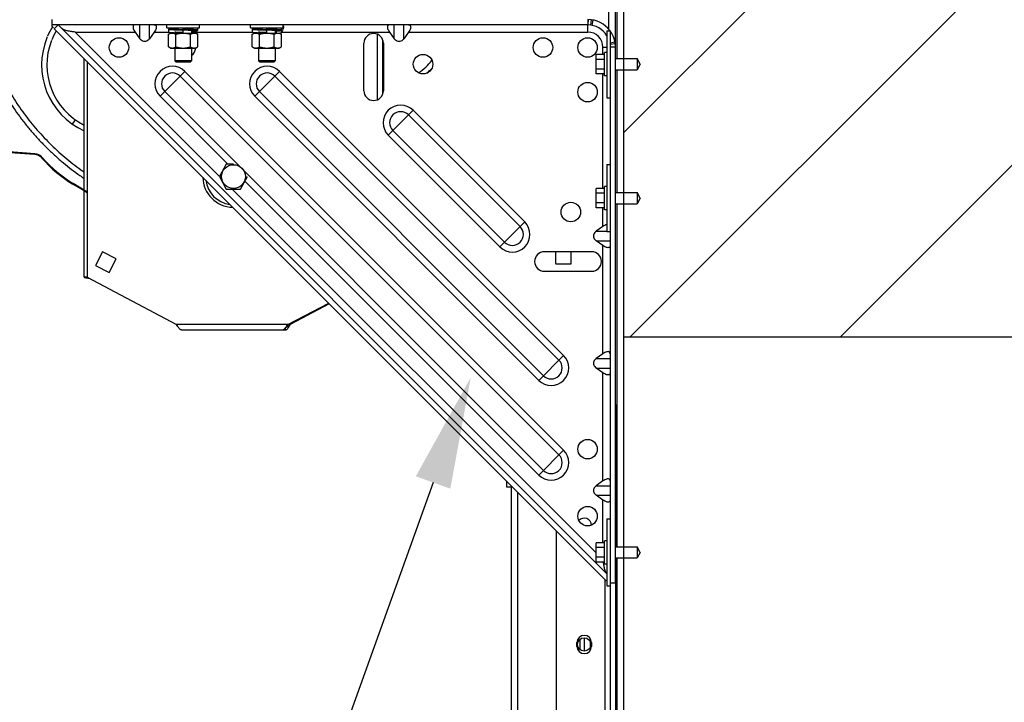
# Model space of a CAD drawing. Header units: inches. Extents: x 170 to 197.4, y 234.4 to 247.7.
# Tile 18 of 21: x 185.047 to 185.874, y 244.13 to 244.704. Entities that reach past the tile are written whole.
import ezdxf
from ezdxf import colors
from ezdxf.entities.mleader import LeaderData, LeaderLine
from ezdxf.math import Vec2, Vec3

# ---------------------------------------------------------------- set-up
doc = ezdxf.new("R2010")
doc.units = ezdxf.units.IN
doc.header["$LTSCALE"] = 0.25
doc.header["$MEASUREMENT"] = 0
doc.layers.add('780CD', color=7, linetype='Continuous')
doc.layers.add('ANNOTATIONS', color=1, linetype='Continuous')
doc.styles.add('ARIAL', font='arial.ttf', dxfattribs={"height": 0.09375})
doc.styles.get("Standard").update_dxf_attribs({"font": 'romans.shx'})
doc.dimstyles.new('DIMSTYLE_1', dxfattribs={"dimtxt": 0.125, "dimasz": 0.15, "dimexe": 0.18, "dimexo": 0.0625, "dimgap": 0.09, "dimtad": 0, "dimtih": 1, "dimtoh": 1, "dimlfac": 26.666667, "dimzin": 4, "dimdsep": 46, "dimtxsty": 'Standard', "dimcen": 0.09, "dimadec": 0, "dimazin": 0, "dimtp": 0.01, "dimtm": 0.01, "dimtfac": 1, "dimtofl": 0, "dimtmove": 0, "dimatfit": 3, "dimfxl": 1, "dimtolj": 1, "dimtzin": 4, "dimarcsym": 0})

# ---------------------------------------------------------------- blocks, each defined once
blk = doc.blocks.new('*D6')
at = {"layer": 'ANNOTATIONS', "color": 0, "linetype": 'Continuous', "lineweight": -2, "transparency": 16777216}
for p, q in [((186.33803, 245.23139), (186.33803, 245.38139)), ((185.44362, 245.08139), (186.51803, 245.08139)), ((186.02412, 244.43743), (186.51803, 244.43743)), ((186.33803, 244.28743), (186.33803, 244.13743))]:
    blk.add_line(p, q, dxfattribs=at)
at = {"layer": 'ANNOTATIONS', "color": 0, "linetype": 'Continuous', "transparency": 16777216}
for points in [[(186.31303, 245.23139), (186.36303, 245.23139), (186.33803, 245.08139)], [(186.31303, 244.28743), (186.36303, 244.28743), (186.33803, 244.43743)]]:
    blk.add_solid(points, dxfattribs=at)
at = {"layer": 'defpoints', "color": 0, "linetype": 'Continuous', "transparency": 16777216}
for p in [(185.38112, 245.08139), (186.33803, 245.08139), (185.96162, 244.43743)]:
    blk.add_point(p, dxfattribs=at)
at = {"layer": 'ANNOTATIONS', "color": 0, "linetype": 'Continuous', "transparency": 16777216, "insert": (186.33803, 244.76066), "char_height": 0.09375, "attachment_point": 5, "style": 'ARIAL'}
blk.add_mtext('\\A1;22" \\PMAX', dxfattribs=at)

msp = doc.modelspace()

# ---------------------------------------------------------------- hatches: boundary and pattern name
at = {"layer": '780CD', "linetype": 'Continuous'}
h = msp.add_hatch(dxfattribs=at)
h.set_pattern_fill('3', color=256, scale=0.125, angle=45, style=0, pattern_type=0)
h.set_pattern_definition([(45, (170.42191, 235.30984), (-0.08838835, 0.08838835), [])])
edge = h.paths.add_edge_path()
edge.add_line((185.98486, 245.43982), (185.98486, 244.43743))
edge.add_spline(control_points=[(185.55442, 245.33418), (185.57192, 245.43384), (185.61721, 245.43889), (185.70388, 245.34059), (185.80819, 245.43866), (185.93325, 245.50133), (185.97783, 245.45075), (185.98486, 245.43982)], knot_values=[0, 0, 0, 0, 0.214177, 0.381696, 0.589478, 0.927723, 1, 1, 1, 1], degree=3, periodic=0)
edge.add_line((185.55442, 245.33418), (185.55442, 244.43743))
edge.add_line((185.55442, 244.43743), (185.98486, 244.43743))

# ---------------------------------------------------------------- linework, layer by layer
for p, q in [((185.55442, 245.33418), (185.55442, 239.90388)), ((185.54197, 244.69568), (185.54197, 244.71794)), ((185.54759, 244.68118), (185.54759, 244.71794)), ((185.54907, 244.67107), (185.54907, 244.71794)), ((185.07415, 244.69804), (185.07415, 244.70388)), ((185.52434, 244.69938), (185.07415, 244.69938)), ((185.07921, 244.69935), (185.07603, 244.69617)), ((185.07921, 244.69935), (185.54028, 244.23828)), ((185.14796, 244.6877), (185.14796, 244.69938)), ((185.15598, 244.6877), (185.15598, 244.69938)), ((185.17055, 244.69694), (185.17055, 244.69938)), ((185.19807, 244.69694), (185.19807, 244.69938)), ((185.24086, 244.69694), (185.24086, 244.69938)), ((185.26838, 244.69694), (185.26838, 244.69938)), ((185.36171, 244.6877), (185.36171, 244.69938)), ((185.36973, 244.6877), (185.36973, 244.69938)), ((185.52434, 244.70388), (185.52434, 244.69938)), ((185.52434, 244.69338), (185.52434, 244.69892)), ((185.52478, 244.69938), (185.52489, 244.70387)), ((185.52686, 244.69921), (185.52747, 244.70367)), ((185.52805, 244.69901), (185.52894, 244.70342)), ((185.53988, 244.23232), (185.07603, 244.69617)), ((185.09366, 244.69338), (185.21496, 244.57208)), ((185.09366, 244.69338), (185.14394, 244.69338)), ((185.14394, 244.69338), (185.14796, 244.6877)), ((185.15999, 244.69338), (185.15598, 244.6877)), ((185.15999, 244.69338), (185.17214, 244.69338)), ((185.17055, 244.69694), (185.19807, 244.69694)), ((185.17205, 244.69551), (185.17205, 244.69363)), ((185.17212, 244.69158), (185.17381, 244.69256)), ((185.17212, 244.68089), (185.17212, 244.69158)), ((185.17381, 244.69256), (185.19481, 244.69256)), ((185.17728, 244.69694), (185.17728, 244.69572)), ((185.17728, 244.69284), (185.17728, 244.69256)), ((185.17822, 244.68089), (185.17822, 244.69158)), ((185.18431, 244.69537), (185.18431, 244.69694)), ((185.18431, 244.69256), (185.18431, 244.69518)), ((185.1904, 244.68089), (185.1904, 244.69158)), ((185.19134, 244.69483), (185.19134, 244.69256)), ((185.19134, 244.69338), (185.24246, 244.69338)), ((185.1965, 244.69158), (185.19481, 244.69256)), ((185.1965, 244.68089), (185.1965, 244.69158)), ((185.19657, 244.69504), (185.19657, 244.69692)), ((185.24086, 244.69694), (185.26838, 244.69694)), ((185.24236, 244.69551), (185.24236, 244.69363)), ((185.24243, 244.69158), (185.24412, 244.69256)), ((185.24243, 244.68089), (185.24243, 244.69158)), ((185.24412, 244.69256), (185.26512, 244.69256)), ((185.24759, 244.69694), (185.24759, 244.69572)), ((185.24759, 244.69284), (185.24759, 244.69256)), ((185.24853, 244.68089), (185.24853, 244.69158)), ((185.25462, 244.69537), (185.25462, 244.69694)), ((185.25462, 244.69256), (185.25462, 244.69518)), ((185.26072, 244.68089), (185.26072, 244.69158)), ((185.26165, 244.69483), (185.26165, 244.69256)), ((185.26285, 244.69256), (185.26285, 244.6943)), ((185.26681, 244.69158), (185.26512, 244.69256)), ((185.26687, 244.69338), (185.26595, 244.69208)), ((185.26681, 244.68089), (185.26681, 244.69158)), ((185.26687, 244.69338), (185.35769, 244.69338)), ((185.26688, 244.69504), (185.26688, 244.69692)), ((185.34728, 244.69156), (185.34728, 244.63652)), ((185.35769, 244.69338), (185.36171, 244.6877)), ((185.37374, 244.69338), (185.36973, 244.6877)), ((185.37374, 244.69338), (185.52434, 244.69338)), ((185.54028, 244.69451), (185.54028, 244.63826)), ((185.54028, 244.69451), (185.54309, 244.69451)), ((185.54309, 244.69451), (185.54309, 244.2281)), ((185.17381, 244.67992), (185.17212, 244.68089)), ((185.19481, 244.67992), (185.1965, 244.68089)), ((185.24412, 244.67992), (185.24243, 244.68089)), ((185.26512, 244.67992), (185.26681, 244.68089)), ((185.33614, 244.64412), (185.33614, 244.68396)), ((185.35196, 244.68685), (185.35196, 244.64123)), ((185.35254, 244.68396), (185.35254, 244.64412)), ((185.54309, 244.68442), (185.54713, 244.68523)), ((185.54309, 244.68318), (185.54738, 244.68376)), ((185.54309, 244.68107), (185.54758, 244.68118)), ((185.17381, 244.67992), (185.19481, 244.67992)), ((185.17728, 244.67992), (185.17728, 244.66915)), ((185.19134, 244.67992), (185.19134, 244.66915)), ((185.24412, 244.67992), (185.26512, 244.67992)), ((185.24759, 244.67992), (185.24759, 244.66915)), ((185.26165, 244.67992), (185.26165, 244.66915)), ((185.53128, 244.65826), (185.53128, 244.6745)), ((185.5384, 244.6745), (185.53128, 244.6745)), ((185.53709, 244.6745), (185.53709, 244.68063)), ((185.53709, 244.68063), (185.54028, 244.68063)), ((185.5384, 244.65663), (185.5384, 244.67613)), ((185.54028, 244.67613), (185.5384, 244.67613)), ((185.54759, 244.68063), (185.54309, 244.68063)), ((185.54759, 244.23044), (185.54759, 244.68063)), ((185.10118, 244.4876), (185.10118, 244.67101)), ((185.10353, 244.66867), (185.10353, 244.4876)), ((185.17728, 244.66915), (185.17845, 244.66797)), ((185.19134, 244.66915), (185.17728, 244.66915)), ((185.19017, 244.66797), (185.17845, 244.66797)), ((185.19134, 244.66915), (185.19017, 244.66797)), ((185.24759, 244.66915), (185.24876, 244.66797)), ((185.26165, 244.66915), (185.24759, 244.66915)), ((185.26048, 244.66797), (185.24876, 244.66797)), ((185.26165, 244.66915), (185.26048, 244.66797)), ((185.5384, 244.67044), (185.53128, 244.67044)), ((185.54759, 244.67107), (185.5657, 244.67107)), ((185.5657, 244.67107), (185.5657, 244.66169)), ((185.5684, 244.66638), (185.5657, 244.67107)), ((185.5684, 244.66638), (185.5657, 244.66169)), ((185.16491, 244.6394), (185.18582, 244.66031)), ((185.1819, 244.65639), (185.5001, 244.33819)), ((185.18582, 244.66031), (185.50402, 244.34211)), ((185.24446, 244.6394), (185.26537, 244.66031)), ((185.26145, 244.65639), (185.5001, 244.41774)), ((185.26537, 244.66031), (185.50402, 244.42166)), ((185.5384, 244.66232), (185.53128, 244.66232)), ((185.5384, 244.65826), (185.53128, 244.65826)), ((185.53709, 244.562), (185.53709, 244.65826)), ((185.54028, 244.65663), (185.5384, 244.65663)), ((185.54759, 244.66169), (185.5657, 244.66169)), ((185.54907, 244.55857), (185.54907, 244.66169)), ((185.16883, 244.64332), (185.48703, 244.32512)), ((185.24838, 244.64332), (185.48703, 244.40467)), ((185.16491, 244.6394), (185.22179, 244.58252)), ((185.24446, 244.6394), (185.48311, 244.40075)), ((185.54028, 244.63826), (185.54309, 244.63826)), ((185.35663, 244.60679), (185.37754, 244.6277)), ((185.37362, 244.62377), (185.46748, 244.52991)), ((185.37754, 244.6277), (185.47141, 244.53383)), ((185.09124, 244.61605), (185.09377, 244.61966)), ((185.35663, 244.60679), (185.4505, 244.51292)), ((185.36055, 244.61071), (185.45442, 244.51684)), ((185.05957, 244.59059), (185.03473, 244.59232)), ((185.05961, 244.59118), (185.03477, 244.59292)), ((185.05961, 244.59118), (185.05957, 244.59059)), ((185.06593, 244.58803), (185.06548, 244.58764)), ((185.06565, 244.58745), (185.06548, 244.58764)), ((185.06565, 244.58745), (185.0661, 244.58784)), ((185.0661, 244.58784), (185.06593, 244.58803)), ((185.22057, 244.58252), (185.21485, 244.57197)), ((185.22657, 244.58252), (185.22057, 244.58252)), ((185.54028, 244.58201), (185.54028, 244.52576)), ((185.54028, 244.58201), (185.54309, 244.58201)), ((185.08266, 244.57241), (185.0823, 244.57193)), ((185.09163, 244.56564), (185.09194, 244.56616)), ((185.10172, 244.55958), (185.09163, 244.56564)), ((185.10203, 244.5601), (185.09194, 244.56616)), ((185.21485, 244.57197), (185.22057, 244.56143)), ((185.23257, 244.56143), (185.23829, 244.57197)), ((185.2362, 244.56812), (185.48311, 244.3212)), ((185.10203, 244.5601), (185.10172, 244.55958)), ((185.22057, 244.56143), (185.23257, 244.56143)), ((185.22561, 244.56143), (185.53128, 244.25576)), ((185.53128, 244.54576), (185.53128, 244.562)), ((185.5384, 244.562), (185.53128, 244.562)), ((185.5384, 244.55794), (185.53128, 244.55794)), ((185.5384, 244.54413), (185.5384, 244.56363)), ((185.54028, 244.56363), (185.5384, 244.56363)), ((185.54759, 244.55857), (185.5657, 244.55857)), ((185.5657, 244.55857), (185.5657, 244.54919)), ((185.5684, 244.55388), (185.5657, 244.55857)), ((185.5384, 244.54982), (185.53128, 244.54982)), ((185.54759, 244.54919), (185.5657, 244.54919)), ((185.54907, 244.26091), (185.54907, 244.54919)), ((185.5684, 244.55388), (185.5657, 244.54919)), ((185.5384, 244.54576), (185.53128, 244.54576)), ((185.53709, 244.53003), (185.53709, 244.54576)), ((185.54028, 244.54413), (185.5384, 244.54413)), ((185.4505, 244.51292), (185.47141, 244.53383)), ((185.53709, 244.53003), (185.53141, 244.52602)), ((185.53141, 244.52602), (185.54028, 244.52602)), ((185.54028, 244.52576), (185.54309, 244.52576)), ((185.53709, 244.51398), (185.53141, 244.518)), ((185.53141, 244.518), (185.54309, 244.518)), ((185.11645, 244.50862), (185.11056, 244.49716)), ((185.12792, 244.50273), (185.11645, 244.50862)), ((185.52767, 244.50883), (185.48783, 244.50883)), ((185.49713, 244.50883), (185.49713, 244.49932)), ((185.51045, 244.49932), (185.51045, 244.50883)), ((185.53709, 244.42316), (185.53709, 244.51398)), ((185.12202, 244.49127), (185.12792, 244.50273)), ((185.11056, 244.49716), (185.12202, 244.49127)), ((185.48783, 244.49243), (185.52767, 244.49243)), ((185.49788, 244.49857), (185.5097, 244.49857)), ((185.10353, 244.4876), (185.10118, 244.4876)), ((185.10353, 244.4876), (185.17879, 244.44776)), ((185.27215, 244.44776), (185.30668, 244.46551)), ((185.3071, 244.46509), (185.27436, 244.44776)), ((185.27436, 244.44776), (185.17879, 244.44776)), ((185.26993, 244.44307), (185.18321, 244.44307)), ((185.26993, 244.44453), (185.26993, 244.44307)), ((185.55442, 244.43743), (185.98486, 244.43743)), ((185.48311, 244.40075), (185.50402, 244.42166)), ((185.53709, 244.42316), (185.53141, 244.41914)), ((185.53141, 244.41914), (185.54309, 244.41914)), ((185.53709, 244.40711), (185.53141, 244.41112)), ((185.53141, 244.41112), (185.54309, 244.41112)), ((185.53709, 244.31628), (185.53709, 244.40711)), ((185.54797, 244.26091), (185.54797, 244.38044)), ((185.48311, 244.3212), (185.50402, 244.34211)), ((185.45628, 244.31107), (185.45628, 244.31591)), ((185.45999, 244.31107), (185.45628, 244.31107)), ((185.45999, 244.3122), (185.45999, 239.90388)), ((185.53709, 244.31628), (185.53141, 244.31227)), ((185.53141, 244.31227), (185.54309, 244.31227)), ((185.46562, 239.90388), (185.46562, 244.30657)), ((185.53709, 244.30023), (185.53141, 244.30425)), ((185.53141, 244.30425), (185.54309, 244.30425)), ((185.53709, 244.26434), (185.53709, 244.30023)), ((185.54028, 244.28435), (185.54028, 244.2281)), ((185.54028, 244.28435), (185.54309, 244.28435)), ((185.49809, 241.47888), (185.49809, 244.2741)), ((185.53128, 244.24811), (185.53128, 244.26434)), ((185.5384, 244.26434), (185.53128, 244.26434)), ((185.5384, 244.26028), (185.53128, 244.26028)), ((185.5384, 244.24647), (185.5384, 244.26597)), ((185.54028, 244.26597), (185.5384, 244.26597)), ((185.54759, 244.26091), (185.5657, 244.26091)), ((185.5657, 244.26091), (185.5657, 244.25154)), ((185.5684, 244.25622), (185.5657, 244.26091)), ((185.5384, 244.25217), (185.53128, 244.25217)), ((185.54759, 244.25154), (185.5657, 244.25154)), ((185.54797, 240.01638), (185.54797, 244.25154)), ((185.54907, 239.90388), (185.54907, 244.25154)), ((185.5684, 244.25622), (185.5657, 244.25154)), ((185.5384, 244.24811), (185.53128, 244.24811)), ((185.54028, 244.24647), (185.5384, 244.24647)), ((185.53897, 240.01638), (185.53897, 244.23322)), ((185.54028, 244.23272), (185.53988, 244.23232)), ((185.54028, 244.2281), (185.54309, 244.2281)), ((185.54759, 244.23044), (185.54309, 244.23044)), ((185.54347, 240.01638), (185.54347, 244.23044)), ((185.52149, 244.17328), (185.52149, 244.18449)), ((185.51525, 244.17729), (185.51525, 244.18047)), ((185.51783, 244.17451), (185.51783, 244.18326)), ((185.52655, 244.17681), (185.52655, 244.18095)), ((185.52743, 244.18047), (185.52743, 244.17729))]:
    msp.add_line(p, q, dxfattribs=at)
for centre, radius in [((185.1304, 244.68044), 0.0082), ((185.48665, 244.68044), 0.0082), ((185.52415, 244.68044), 0.0082), ((185.38587, 244.66638), 0.0082), ((185.52415, 244.64294), 0.0082), ((185.22657, 244.57197), 0.01001), ((185.51009, 244.54216), 0.0082), ((185.52415, 244.34294), 0.0082), ((185.52415, 244.28669), 0.0082), ((185.52134, 244.17888), 0.00562)]:
    msp.add_circle(centre, radius, dxfattribs=at)
for centre, radius, start, end in [((185.12603, 244.66573), 0.06066, 148.194, 156.62464), ((185.52434, 244.68063), 0.02325, 36.53001, 90), ((185.52434, 244.68063), 0.01875, 31.14369, 90), ((185.12603, 244.66573), 0.06066, 157.19801, 245.80817), ((185.12603, 244.66573), 0.05625, 149.24667, 157.93914), ((185.34434, 244.68396), 0.0082, 0, 180), ((185.52434, 244.68063), 0.01275, 0, 90), ((185.52434, 244.68063), 0.02325, 0, 35.9259), ((185.12603, 244.66573), 0.05625, 158.68099, 243.77558), ((185.18665, 244.68044), 0.0082, 304.95826, 356.22713), ((185.17537, 244.64986), 0.01478, 45, 225), ((185.25492, 244.64986), 0.01478, 45, 225), ((185.34991, 244.70521), 0.05625, 305.0309, 320.60908), ((185.17537, 244.64986), 0.00924, 45, 225), ((185.25492, 244.64986), 0.00924, 45, 225), ((185.34991, 244.70521), 0.06066, 310.25998, 315.33752), ((185.34991, 244.70521), 0.05625, 272.09555, 272.68832), ((185.34434, 244.64412), 0.0082, 180, 0), ((185.34991, 244.70521), 0.06066, 271.94306, 272.49232), ((185.36708, 244.61724), 0.01478, 45, 225), ((185.36708, 244.61724), 0.00924, 45, 225), ((185.05897, 244.58198), 0.00863, 41, 86), ((185.05897, 244.58198), 0.00923, 41, 86), ((185.14747, 244.65857), 0.10841, 221, 239), ((185.14747, 244.65857), 0.10781, 221, 239), ((185.22657, 244.57197), 0.02578, 181.37571, 268.61901), ((185.22657, 244.57197), 0.02353, 187.42681, 262.56368), ((185.09728, 244.55219), 0.00863, 43.59841, 59), ((185.09728, 244.55219), 0.00923, 47.3834, 59), ((185.46095, 244.52337), 0.01478, 225, 45), ((185.46095, 244.52337), 0.00924, 225, 45), ((185.48783, 244.50063), 0.0082, 90, 270), ((185.52767, 244.50063), 0.0082, 270, 90), ((185.49788, 244.49932), 0.00075, 180, 270), ((185.5097, 244.49932), 0.00075, 270, 0), ((185.49357, 244.41121), 0.01478, 225, 45), ((185.49357, 244.41121), 0.00924, 225, 45), ((185.49357, 244.33166), 0.01478, 225, 45), ((185.49357, 244.33166), 0.00924, 225, 45), ((185.52134, 244.27891), 0.00609, 0, 137.50243), ((185.52134, 244.18047), 0.00609, 0, 180), ((185.52134, 244.17729), 0.00609, 180, 0)]:
    msp.add_arc(centre, radius, start, end, dxfattribs=at)
for points in [[(185.00639, 244.7213), (185.00657, 244.72007), (185.00814, 244.71107), (185.01005, 244.70217), (185.01231, 244.69341), (185.0149, 244.68481), (185.0178, 244.6764), (185.02102, 244.66819), (185.02454, 244.66016), (185.02837, 244.6523), (185.03253, 244.64459), (185.03702, 244.63702), (185.04184, 244.6296), (185.04698, 244.62234), (185.05242, 244.61527), (185.05815, 244.60842), (185.06416, 244.6018), (185.07042, 244.59543), (185.07691, 244.58934), (185.08362, 244.58354), (185.09052, 244.57803), (185.09761, 244.57284), (185.10118, 244.57039)], [(185.01089, 244.72099), (185.01225, 244.71303), (185.01407, 244.70435), (185.01622, 244.6958), (185.0187, 244.6874), (185.02148, 244.67918), (185.02456, 244.67115), (185.02794, 244.66331), (185.03162, 244.65564), (185.03561, 244.64811), (185.03992, 244.64072), (185.04455, 244.63346), (185.0495, 244.62636), (185.05474, 244.61944), (185.06026, 244.61272), (185.06606, 244.60622), (185.0721, 244.59996), (185.07837, 244.59397), (185.08486, 244.58825), (185.09153, 244.58282), (185.09839, 244.57769), (185.10116, 244.57574)], [(185.07415, 244.69804), (185.07539, 244.6968)], [(185.14394, 244.69938), (185.14298, 244.69917), (185.14239, 244.69858), (185.14218, 244.69762), (185.14239, 244.69638), (185.14298, 244.69495), (185.14394, 244.69338)], [(185.15999, 244.69938), (185.16095, 244.69917), (185.16154, 244.69858), (185.16175, 244.69762), (185.16154, 244.69638), (185.16095, 244.69495), (185.15999, 244.69338)], [(185.26862, 244.69762), (185.26842, 244.69638), (185.26783, 244.69495), (185.26687, 244.69338)], [(185.2684, 244.69862), (185.26842, 244.69858)], [(185.26842, 244.69858), (185.26862, 244.69762)], [(185.35769, 244.69938), (185.35673, 244.69917), (185.35614, 244.69858), (185.35593, 244.69762), (185.35614, 244.69638), (185.35673, 244.69495), (185.35769, 244.69338)], [(185.37374, 244.69938), (185.3747, 244.69917), (185.37529, 244.69858), (185.3755, 244.69762), (185.37529, 244.69638), (185.3747, 244.69495), (185.37374, 244.69338)], [(185.09366, 244.69338), (185.09034, 244.69377), (185.08719, 244.69434), (185.08439, 244.69525), (185.08204, 244.69662)], [(185.17728, 244.6963), (185.1771, 244.6963), (185.17671, 244.69628), (185.17634, 244.69626), (185.17598, 244.69624), (185.17565, 244.69622), (185.17533, 244.6962), (185.17503, 244.69619), (185.17476, 244.69617), (185.1745, 244.69615), (185.17426, 244.69614), (185.17404, 244.69612), (185.17383, 244.69611), (185.17364, 244.69609), (185.17347, 244.69607), (185.17331, 244.69606), (185.17317, 244.69605), (185.17304, 244.69603), (185.17292, 244.69602), (185.17282, 244.696), (185.17272, 244.69599), (185.17264, 244.69598), (185.17256, 244.69596), (185.1725, 244.69595), (185.17244, 244.69593), (185.17238, 244.69592), (185.17232, 244.69589), (185.17226, 244.69586), (185.17219, 244.69581), (185.17211, 244.69572), (185.17206, 244.69559), (185.17205, 244.69551)], [(185.17728, 244.69508), (185.17703, 244.69509), (185.17635, 244.69512), (185.17572, 244.69515), (185.17512, 244.69519), (185.17457, 244.69522), (185.17407, 244.69525), (185.17362, 244.69528), (185.17322, 244.69531), (185.17288, 244.69534), (185.1726, 244.69537), (185.17237, 244.69541), (185.1722, 244.69544), (185.1721, 244.69547), (185.17205, 244.6955), (185.17205, 244.69551)], [(185.17205, 244.69363), (185.17206, 244.69355), (185.17211, 244.69342), (185.17219, 244.69333), (185.17226, 244.69328), (185.17232, 244.69325), (185.17238, 244.69323), (185.17244, 244.69321), (185.17251, 244.69319), (185.17258, 244.69318), (185.17266, 244.69316), (185.17275, 244.69315), (185.17285, 244.69314), (185.17297, 244.69312), (185.17309, 244.69311), (185.17323, 244.69309), (185.17338, 244.69308), (185.17354, 244.69306), (185.17372, 244.69305), (185.17392, 244.69303), (185.17413, 244.69302), (185.17435, 244.693), (185.17459, 244.69298), (185.17485, 244.69297), (185.17512, 244.69295), (185.17541, 244.69293), (185.17571, 244.69292), (185.17603, 244.6929), (185.17637, 244.69288), (185.17672, 244.69287), (185.17709, 244.69285), (185.17728, 244.69284)], [(185.17728, 244.6932), (185.17703, 244.69322), (185.17635, 244.69325), (185.17572, 244.69328), (185.17512, 244.69331), (185.17457, 244.69334), (185.17407, 244.69337), (185.17362, 244.69341), (185.17322, 244.69344), (185.17288, 244.69347), (185.1726, 244.6935), (185.17237, 244.69353), (185.1722, 244.69356), (185.1721, 244.69359), (185.17205, 244.69363), (185.17205, 244.69363)], [(185.17212, 244.69158), (185.17283, 244.69195), (185.17351, 244.69223), (185.17417, 244.69242), (185.17484, 244.69251), (185.1755, 244.69251), (185.17617, 244.69242), (185.17683, 244.69223), (185.17728, 244.69205)], [(185.17728, 244.69546), (185.17712, 244.69547), (185.17645, 244.6955), (185.17583, 244.69554), (185.17525, 244.69557), (185.17472, 244.6956), (185.17424, 244.69563), (185.17381, 244.69567), (185.17343, 244.6957), (185.17312, 244.69573), (185.17286, 244.69576), (185.17266, 244.6958), (185.17252, 244.69583), (185.17244, 244.69586), (185.17242, 244.69589), (185.17247, 244.69592), (185.17258, 244.69596), (185.17275, 244.69599), (185.17298, 244.69602), (185.17327, 244.69605), (185.17361, 244.69609), (185.17402, 244.69612), (185.17447, 244.69615), (185.17498, 244.69618), (185.17553, 244.69622), (185.17613, 244.69625), (185.17678, 244.69628), (185.17728, 244.6963)], [(185.17728, 244.69572), (185.17714, 244.69574), (185.17696, 244.69578), (185.17684, 244.69582), (185.17678, 244.69586), (185.17678, 244.6959), (185.17684, 244.69594), (185.17696, 244.69598), (185.17714, 244.69602), (185.17728, 244.69605)], [(185.18431, 244.69518), (185.18389, 244.69521), (185.18342, 244.69523), (185.18296, 244.69526), (185.18252, 244.69529), (185.18208, 244.69532), (185.18166, 244.69534), (185.18125, 244.69537), (185.18086, 244.69539), (185.18049, 244.69542), (185.18013, 244.69544), (185.1798, 244.69547), (185.17948, 244.69549), (185.17918, 244.69552), (185.17891, 244.69554), (185.17865, 244.69556), (185.17841, 244.69558), (185.17819, 244.69561), (185.178, 244.69563), (185.17782, 244.69565), (185.17766, 244.69567), (185.17751, 244.69569), (185.17739, 244.69571), (185.17728, 244.69572), (185.17719, 244.69574), (185.17711, 244.69576), (185.17705, 244.69577), (185.17701, 244.69578), (185.17701, 244.69579)], [(185.18431, 244.69518), (185.18363, 244.69522), (185.18296, 244.69526), (185.1823, 244.6953), (185.18166, 244.69534), (185.18104, 244.69538), (185.18044, 244.69542), (185.17988, 244.69546), (185.17935, 244.6955), (185.17886, 244.69554), (185.17842, 244.69558), (185.17802, 244.69562), (185.17767, 244.69566), (185.17738, 244.6957), (185.17728, 244.69572)], [(185.18431, 244.69518), (185.18345, 244.69521), (185.1826, 244.69525), (185.18175, 244.69528), (185.18092, 244.69531), (185.18011, 244.69534), (185.17932, 244.69538), (185.17855, 244.69541), (185.17782, 244.69544), (185.17728, 244.69546)], [(185.18431, 244.69481), (185.18344, 244.69484), (185.18258, 244.69487), (185.18173, 244.6949), (185.18089, 244.69493), (185.18007, 244.69496), (185.17927, 244.695), (185.17849, 244.69503), (185.17775, 244.69506), (185.17728, 244.69508)], [(185.18431, 244.69293), (185.18344, 244.69296), (185.18258, 244.69299), (185.18173, 244.69303), (185.18089, 244.69306), (185.18007, 244.69309), (185.17927, 244.69312), (185.17849, 244.69315), (185.17775, 244.69318), (185.17728, 244.6932)], [(185.17728, 244.69284), (185.17748, 244.69283), (185.17788, 244.69281), (185.1783, 244.69279), (185.17874, 244.69277), (185.17919, 244.69276), (185.17965, 244.69274), (185.18013, 244.69272), (185.18062, 244.6927), (185.18112, 244.69268), (185.18164, 244.69266), (185.18217, 244.69264), (185.18271, 244.69262), (185.18325, 244.6926), (185.18381, 244.69258), (185.18431, 244.69256)], [(185.17728, 244.69205), (185.17751, 244.69195), (185.17822, 244.69158)], [(185.17822, 244.69158), (185.17948, 244.69192), (185.18071, 244.69218), (185.18191, 244.69237), (185.18311, 244.69249), (185.18431, 244.69252)], [(185.19134, 244.69547), (185.19087, 244.69549), (185.19013, 244.69552), (185.18935, 244.69555), (185.18855, 244.69559), (185.18773, 244.69562), (185.18689, 244.69565), (185.18604, 244.69568), (185.18517, 244.69571), (185.18431, 244.69574)], [(185.18431, 244.69537), (185.18473, 244.69534), (185.1852, 244.69532), (185.18566, 244.69529), (185.18611, 244.69526), (185.18655, 244.69523), (185.18697, 244.69521), (185.18737, 244.69518), (185.18777, 244.69516), (185.18814, 244.69513), (185.18849, 244.69511), (185.18883, 244.69508), (185.18914, 244.69506), (185.18944, 244.69503), (185.18972, 244.69501), (185.18997, 244.69499), (185.19021, 244.69497), (185.19043, 244.69494), (185.19063, 244.69492), (185.19081, 244.6949), (185.19097, 244.69488), (185.19111, 244.69486), (185.19123, 244.69484), (185.19134, 244.69483), (185.19144, 244.69481), (185.19151, 244.69479), (185.19157, 244.69478), (185.19161, 244.69477), (185.19161, 244.69476)], [(185.19134, 244.69483), (185.19124, 244.69485), (185.19095, 244.69489), (185.1906, 244.69493), (185.1902, 244.69497), (185.18976, 244.69501), (185.18927, 244.69505), (185.18874, 244.69509), (185.18818, 244.69513), (185.18758, 244.69517), (185.18696, 244.69521), (185.18632, 244.69525), (185.18566, 244.69529), (185.18499, 244.69533), (185.18431, 244.69537)], [(185.19134, 244.69509), (185.1908, 244.69511), (185.19007, 244.69514), (185.1893, 244.69517), (185.18851, 244.69521), (185.1877, 244.69524), (185.18687, 244.69527), (185.18602, 244.6953), (185.18517, 244.69534), (185.18431, 244.69537)], [(185.18431, 244.69252), (185.18552, 244.69248), (185.18672, 244.69237), (185.18793, 244.69218), (185.18915, 244.69192), (185.1904, 244.69158)], [(185.1904, 244.69158), (185.19111, 244.69195), (185.19134, 244.69205)], [(185.19657, 244.69504), (185.19657, 244.69505), (185.19652, 244.69508), (185.19642, 244.69511), (185.19625, 244.69514), (185.19602, 244.69517), (185.19574, 244.69521), (185.1954, 244.69524), (185.195, 244.69527), (185.19455, 244.6953), (185.19405, 244.69533), (185.1935, 244.69536), (185.1929, 244.6954), (185.19227, 244.69543), (185.19159, 244.69546), (185.19134, 244.69547)], [(185.19134, 244.69425), (185.19184, 244.69427), (185.19248, 244.6943), (185.19309, 244.69433), (185.19364, 244.69437), (185.19415, 244.6944), (185.1946, 244.69443), (185.19501, 244.69446), (185.19535, 244.6945), (185.19564, 244.69453), (185.19587, 244.69456), (185.19604, 244.69459), (185.19615, 244.69463), (185.1962, 244.69466), (185.19618, 244.69469), (185.1961, 244.69472), (185.19596, 244.69475), (185.19576, 244.69479), (185.1955, 244.69482), (185.19519, 244.69485), (185.19481, 244.69488), (185.19438, 244.69492), (185.1939, 244.69495), (185.19337, 244.69498), (185.19279, 244.69501), (185.19217, 244.69505), (185.1915, 244.69508), (185.19134, 244.69509)], [(185.19134, 244.69425), (185.19165, 244.69426), (185.19203, 244.69428), (185.1924, 244.6943), (185.19274, 244.69432), (185.19307, 244.69433), (185.19337, 244.69435), (185.19366, 244.69437), (185.19393, 244.69438), (185.19418, 244.6944), (185.19441, 244.69442), (185.19463, 244.69443), (185.19483, 244.69445), (185.19501, 244.69446), (185.19518, 244.69448), (185.19533, 244.69449), (185.19547, 244.69451), (185.1956, 244.69452), (185.19571, 244.69453), (185.19582, 244.69455), (185.19591, 244.69456), (185.19599, 244.69458), (185.19606, 244.69459), (185.19613, 244.6946), (185.19619, 244.69462), (185.19624, 244.69464), (185.1963, 244.69466), (185.19636, 244.69469), (185.19643, 244.69474), (185.19651, 244.69482), (185.19656, 244.69495), (185.19657, 244.69504)], [(185.19134, 244.6945), (185.19148, 244.69452), (185.19166, 244.69457), (185.19178, 244.69461), (185.19184, 244.69465), (185.19184, 244.69469), (185.19178, 244.69473), (185.19166, 244.69477), (185.19148, 244.69481), (185.19134, 244.69483)], [(185.19134, 244.69205), (185.19179, 244.69223), (185.19245, 244.69242), (185.19312, 244.69251), (185.19378, 244.69251), (185.19445, 244.69242), (185.19511, 244.69223), (185.19579, 244.69195), (185.1965, 244.69158)], [(185.19657, 244.69692), (185.19657, 244.69692), (185.19654, 244.69695)], [(185.19657, 244.69692), (185.19657, 244.69694)], [(185.24759, 244.6963), (185.24742, 244.6963), (185.24702, 244.69628), (185.24665, 244.69626), (185.24629, 244.69624), (185.24596, 244.69622), (185.24564, 244.6962), (185.24535, 244.69619), (185.24507, 244.69617), (185.24481, 244.69615), (185.24457, 244.69614), (185.24435, 244.69612), (185.24414, 244.69611), (185.24396, 244.69609), (185.24378, 244.69607), (185.24362, 244.69606), (185.24348, 244.69605), (185.24335, 244.69603), (185.24323, 244.69602), (185.24313, 244.696), (185.24304, 244.69599), (185.24295, 244.69598), (185.24288, 244.69596), (185.24281, 244.69595), (185.24275, 244.69593), (185.24269, 244.69592), (185.24264, 244.69589), (185.24257, 244.69586), (185.2425, 244.69581), (185.24242, 244.69572), (185.24237, 244.69559), (185.24236, 244.69551)], [(185.24759, 244.69508), (185.24734, 244.69509), (185.24667, 244.69512), (185.24603, 244.69515), (185.24543, 244.69519), (185.24488, 244.69522), (185.24438, 244.69525), (185.24393, 244.69528), (185.24353, 244.69531), (185.24319, 244.69534), (185.24291, 244.69537), (185.24268, 244.69541), (185.24251, 244.69544), (185.24241, 244.69547), (185.24236, 244.6955), (185.24236, 244.69551)], [(185.24236, 244.69363), (185.24237, 244.69355), (185.24243, 244.69342), (185.2425, 244.69333), (185.24257, 244.69328), (185.24264, 244.69325), (185.2427, 244.69323), (185.24276, 244.69321), (185.24282, 244.69319), (185.24289, 244.69318), (185.24297, 244.69316), (185.24306, 244.69315), (185.24317, 244.69314), (185.24328, 244.69312), (185.2434, 244.69311), (185.24354, 244.69309), (185.24369, 244.69308), (185.24386, 244.69306), (185.24404, 244.69305), (185.24423, 244.69303), (185.24444, 244.69302), (185.24466, 244.693), (185.2449, 244.69298), (185.24516, 244.69297), (185.24543, 244.69295), (185.24572, 244.69293), (185.24602, 244.69292), (185.24634, 244.6929), (185.24668, 244.69288), (185.24704, 244.69287), (185.24741, 244.69285), (185.24759, 244.69284)], [(185.24759, 244.6932), (185.24734, 244.69322), (185.24667, 244.69325), (185.24603, 244.69328), (185.24543, 244.69331), (185.24488, 244.69334), (185.24438, 244.69337), (185.24393, 244.69341), (185.24353, 244.69344), (185.24319, 244.69347), (185.24291, 244.6935), (185.24268, 244.69353), (185.24251, 244.69356), (185.24241, 244.69359), (185.24236, 244.69363), (185.24236, 244.69363)], [(185.24243, 244.69158), (185.24314, 244.69195), (185.24382, 244.69223), (185.24449, 244.69242), (185.24515, 244.69251), (185.24581, 244.69251), (185.24648, 244.69242), (185.24715, 244.69223), (185.24759, 244.69205)], [(185.24759, 244.69546), (185.24743, 244.69547), (185.24676, 244.6955), (185.24614, 244.69554), (185.24556, 244.69557), (185.24503, 244.6956), (185.24455, 244.69563), (185.24412, 244.69567), (185.24375, 244.6957), (185.24343, 244.69573), (185.24317, 244.69576), (185.24297, 244.6958), (185.24283, 244.69583), (185.24275, 244.69586), (185.24274, 244.69589), (185.24278, 244.69592), (185.24289, 244.69596), (185.24306, 244.69599), (185.24329, 244.69602), (185.24358, 244.69605), (185.24393, 244.69609), (185.24433, 244.69612), (185.24478, 244.69615), (185.24529, 244.69618), (185.24585, 244.69622), (185.24645, 244.69625), (185.24709, 244.69628), (185.24759, 244.6963)], [(185.24759, 244.69572), (185.24745, 244.69574), (185.24727, 244.69578), (185.24715, 244.69582), (185.24709, 244.69586), (185.24709, 244.6959), (185.24715, 244.69594), (185.24727, 244.69598), (185.24745, 244.69602), (185.24759, 244.69605)], [(185.25462, 244.69518), (185.25421, 244.69521), (185.25374, 244.69523), (185.25328, 244.69526), (185.25283, 244.69529), (185.25239, 244.69532), (185.25197, 244.69534), (185.25156, 244.69537), (185.25117, 244.69539), (185.2508, 244.69542), (185.25044, 244.69544), (185.25011, 244.69547), (185.24979, 244.69549), (185.24949, 244.69552), (185.24922, 244.69554), (185.24896, 244.69556), (185.24872, 244.69558), (185.24851, 244.69561), (185.24831, 244.69563), (185.24813, 244.69565), (185.24797, 244.69567), (185.24783, 244.69569), (185.2477, 244.69571), (185.24759, 244.69572), (185.2475, 244.69574), (185.24742, 244.69576), (185.24737, 244.69577), (185.24733, 244.69578), (185.24732, 244.69579)], [(185.25462, 244.69518), (185.25395, 244.69522), (185.25328, 244.69526), (185.25262, 244.6953), (185.25197, 244.69534), (185.25135, 244.69538), (185.25076, 244.69542), (185.25019, 244.69546), (185.24966, 244.6955), (185.24917, 244.69554), (185.24873, 244.69558), (185.24833, 244.69562), (185.24798, 244.69566), (185.24769, 244.6957), (185.24759, 244.69572)], [(185.25462, 244.69518), (185.25376, 244.69521), (185.25291, 244.69525), (185.25207, 244.69528), (185.25124, 244.69531), (185.25042, 244.69534), (185.24963, 244.69538), (185.24887, 244.69541), (185.24813, 244.69544), (185.24759, 244.69546)], [(185.25462, 244.69481), (185.25376, 244.69484), (185.2529, 244.69487), (185.25204, 244.6949), (185.25121, 244.69493), (185.25038, 244.69496), (185.24958, 244.695), (185.24881, 244.69503), (185.24806, 244.69506), (185.24759, 244.69508)], [(185.25462, 244.69293), (185.25376, 244.69296), (185.2529, 244.69299), (185.25204, 244.69303), (185.25121, 244.69306), (185.25038, 244.69309), (185.24958, 244.69312), (185.24881, 244.69315), (185.24806, 244.69318), (185.24759, 244.6932)], [(185.24759, 244.69284), (185.24779, 244.69283), (185.2482, 244.69281), (185.24862, 244.69279), (185.24905, 244.69277), (185.2495, 244.69276), (185.24996, 244.69274), (185.25044, 244.69272), (185.25093, 244.6927), (185.25144, 244.69268), (185.25195, 244.69266), (185.25248, 244.69264), (185.25302, 244.69262), (185.25356, 244.6926), (185.25412, 244.69258), (185.25462, 244.69256)], [(185.24759, 244.69205), (185.24782, 244.69195), (185.24853, 244.69158)], [(185.24853, 244.69158), (185.24979, 244.69192), (185.25102, 244.69218), (185.25222, 244.69237), (185.25342, 244.69249), (185.25462, 244.69252)], [(185.26165, 244.69547), (185.26119, 244.69549), (185.26044, 244.69552), (185.25966, 244.69555), (185.25886, 244.69559), (185.25804, 244.69562), (185.2572, 244.69565), (185.25635, 244.69568), (185.25549, 244.69571), (185.25462, 244.69574)], [(185.25462, 244.69537), (185.25504, 244.69534), (185.25551, 244.69532), (185.25597, 244.69529), (185.25642, 244.69526), (185.25686, 244.69523), (185.25728, 244.69521), (185.25769, 244.69518), (185.25808, 244.69516), (185.25845, 244.69513), (185.25881, 244.69511), (185.25914, 244.69508), (185.25946, 244.69506), (185.25975, 244.69503), (185.26003, 244.69501), (185.26029, 244.69499), (185.26052, 244.69497), (185.26074, 244.69494), (185.26094, 244.69492), (185.26112, 244.6949), (185.26128, 244.69488), (185.26142, 244.69486), (185.26155, 244.69484), (185.26166, 244.69483), (185.26175, 244.69481), (185.26182, 244.69479), (185.26188, 244.69478), (185.26192, 244.69477), (185.26192, 244.69476)], [(185.26165, 244.69483), (185.26155, 244.69485), (185.26126, 244.69489), (185.26091, 244.69493), (185.26052, 244.69497), (185.26007, 244.69501), (185.25958, 244.69505), (185.25905, 244.69509), (185.25849, 244.69513), (185.25789, 244.69517), (185.25727, 244.69521), (185.25663, 244.69525), (185.25597, 244.69529), (185.2553, 244.69533), (185.25462, 244.69537)], [(185.26165, 244.69509), (185.26111, 244.69511), (185.26038, 244.69514), (185.25961, 244.69517), (185.25882, 244.69521), (185.25801, 244.69524), (185.25718, 244.69527), (185.25633, 244.6953), (185.25548, 244.69534), (185.25462, 244.69537)], [(185.25462, 244.69252), (185.25583, 244.69248), (185.25703, 244.69237), (185.25824, 244.69218), (185.25946, 244.69192), (185.26072, 244.69158)], [(185.26072, 244.69158), (185.26142, 244.69195), (185.26165, 244.69205)], [(185.26688, 244.69504), (185.26688, 244.69505), (185.26684, 244.69508), (185.26673, 244.69511), (185.26656, 244.69514), (185.26634, 244.69517), (185.26605, 244.69521), (185.26571, 244.69524), (185.26531, 244.69527), (185.26486, 244.6953), (185.26436, 244.69533), (185.26381, 244.69536), (185.26322, 244.6954), (185.26258, 244.69543), (185.2619, 244.69546), (185.26165, 244.69547)], [(185.26165, 244.69425), (185.26215, 244.69427), (185.2628, 244.6943), (185.2634, 244.69433), (185.26395, 244.69437), (185.26446, 244.6944), (185.26492, 244.69443), (185.26532, 244.69446), (185.26567, 244.6945), (185.26595, 244.69453), (185.26618, 244.69456), (185.26635, 244.69459), (185.26646, 244.69463), (185.26651, 244.69466), (185.26649, 244.69469), (185.26642, 244.69472), (185.26628, 244.69475), (185.26608, 244.69479), (185.26582, 244.69482), (185.2655, 244.69485), (185.26513, 244.69488), (185.2647, 244.69492), (185.26421, 244.69495), (185.26368, 244.69498), (185.2631, 244.69501), (185.26248, 244.69505), (185.26182, 244.69508), (185.26165, 244.69509)], [(185.26165, 244.69425), (185.26196, 244.69426), (185.26235, 244.69428), (185.26271, 244.6943), (185.26305, 244.69432), (185.26338, 244.69433), (185.26369, 244.69435), (185.26397, 244.69437), (185.26424, 244.69438), (185.26449, 244.6944), (185.26473, 244.69442), (185.26494, 244.69443), (185.26514, 244.69445), (185.26532, 244.69446), (185.26549, 244.69448), (185.26565, 244.69449), (185.26579, 244.69451), (185.26591, 244.69452), (185.26603, 244.69453), (185.26613, 244.69455), (185.26622, 244.69456), (185.2663, 244.69458), (185.26637, 244.69459), (185.26644, 244.6946), (185.2665, 244.69462), (185.26656, 244.69464), (185.26661, 244.69466), (185.26667, 244.69469), (185.26674, 244.69474), (185.26682, 244.69482), (185.26688, 244.69495), (185.26688, 244.69504)], [(185.26165, 244.6945), (185.26179, 244.69452), (185.26197, 244.69457), (185.26209, 244.69461), (185.26215, 244.69465), (185.26215, 244.69469), (185.26209, 244.69473), (185.26197, 244.69477), (185.26179, 244.69481), (185.26165, 244.69483)], [(185.26165, 244.69205), (185.2621, 244.69223), (185.26277, 244.69242), (185.26343, 244.69251), (185.2641, 244.69251), (185.26476, 244.69242), (185.26543, 244.69223), (185.26611, 244.69195), (185.26681, 244.69158)], [(185.26688, 244.69692), (185.26688, 244.69692), (185.26686, 244.69695)], [(185.26688, 244.69692), (185.26688, 244.69694)], [(185.15598, 244.6877), (185.15482, 244.68644), (185.15348, 244.68565), (185.15197, 244.68535), (185.15046, 244.68564), (185.14911, 244.68644), (185.14796, 244.6877)], [(185.17212, 244.68089), (185.17283, 244.68052), (185.17351, 244.68025), (185.17417, 244.68006), (185.17484, 244.67996), (185.1755, 244.67996), (185.17617, 244.68006), (185.17683, 244.68025), (185.17728, 244.68042)], [(185.17728, 244.68042), (185.17751, 244.68052), (185.17822, 244.68089)], [(185.17822, 244.68089), (185.17948, 244.68056), (185.18071, 244.6803), (185.18191, 244.68011), (185.18311, 244.67999), (185.18431, 244.67995)], [(185.18431, 244.67995), (185.18552, 244.67999), (185.18672, 244.68011), (185.18793, 244.6803), (185.18915, 244.68056), (185.1904, 244.68089)], [(185.1904, 244.68089), (185.19111, 244.68052), (185.19134, 244.68042)], [(185.19134, 244.68042), (185.19179, 244.68025), (185.19245, 244.68006), (185.19312, 244.67996), (185.19378, 244.67996), (185.19445, 244.68006), (185.19511, 244.68025), (185.19579, 244.68052), (185.1965, 244.68089)], [(185.24243, 244.68089), (185.24314, 244.68052), (185.24382, 244.68025), (185.24449, 244.68006), (185.24515, 244.67996), (185.24581, 244.67996), (185.24648, 244.68006), (185.24715, 244.68025), (185.24759, 244.68042)], [(185.24759, 244.68042), (185.24782, 244.68052), (185.24853, 244.68089)], [(185.24853, 244.68089), (185.24979, 244.68056), (185.25102, 244.6803), (185.25222, 244.68011), (185.25342, 244.67999), (185.25462, 244.67995)], [(185.25462, 244.67995), (185.25583, 244.67999), (185.25703, 244.68011), (185.25824, 244.6803), (185.25946, 244.68056), (185.26072, 244.68089)], [(185.26072, 244.68089), (185.26142, 244.68052), (185.26165, 244.68042)], [(185.26165, 244.68042), (185.2621, 244.68025), (185.26277, 244.68006), (185.26343, 244.67996), (185.2641, 244.67996), (185.26476, 244.68006), (185.26543, 244.68025), (185.26611, 244.68052), (185.26681, 244.68089)], [(185.36973, 244.6877), (185.36857, 244.68644), (185.36723, 244.68565), (185.36572, 244.68535), (185.36421, 244.68564), (185.36286, 244.68644), (185.36171, 244.6877)], [(185.53141, 244.52602), (185.53015, 244.52486), (185.52936, 244.52352), (185.52906, 244.52201), (185.52935, 244.5205), (185.53015, 244.51915), (185.53141, 244.518)], [(185.54027, 244.53164), (185.54009, 244.53158), (185.53866, 244.53099), (185.53709, 244.53003)], [(185.54309, 244.51398), (185.54288, 244.51302), (185.54229, 244.51243), (185.54133, 244.51222), (185.54009, 244.51243), (185.53866, 244.51302), (185.53709, 244.51398)], [(185.10118, 244.4876), (185.10127, 244.48745), (185.10138, 244.48737), (185.10154, 244.4873), (185.10197, 244.48715), (185.10255, 244.487)], [(185.10255, 244.487), (185.1029, 244.48692), (185.10327, 244.48685), (185.10408, 244.4867)], [(185.10353, 244.4876), (185.10357, 244.48745), (185.1037, 244.4873), (185.10392, 244.48715), (185.10421, 244.487), (185.10457, 244.48685), (185.10497, 244.4867), (185.10569, 244.48645)], [(185.10408, 244.4867), (185.10577, 244.48641)], [(185.18321, 244.44307), (185.18266, 244.44316), (185.18211, 244.44343), (185.18155, 244.44386), (185.181, 244.44444), (185.18045, 244.44515), (185.17989, 244.44596), (185.17879, 244.44776)], [(185.26759, 244.44307), (185.26816, 244.44316), (185.26873, 244.44343), (185.2693, 244.44386), (185.26987, 244.44444), (185.27044, 244.44515), (185.27101, 244.44596), (185.27215, 244.44776)], [(185.26993, 244.44307), (185.27049, 244.44316), (185.27104, 244.44343), (185.27159, 244.44386), (185.27215, 244.44444), (185.2727, 244.44515), (185.27325, 244.44596), (185.27436, 244.44776)], [(185.27069, 244.4455), (185.27104, 244.44559), (185.27215, 244.4461), (185.27293, 244.44662)], [(185.27293, 244.44662), (185.27325, 244.44686), (185.27436, 244.44776)], [(185.5426, 244.42448), (185.54229, 244.42471), (185.54133, 244.42491), (185.54009, 244.42471), (185.53866, 244.42412), (185.53709, 244.42316)], [(185.54288, 244.42412), (185.5426, 244.42448)], [(185.53141, 244.41914), (185.53015, 244.41799), (185.52936, 244.41664), (185.52906, 244.41513), (185.52935, 244.41362), (185.53015, 244.41228), (185.53141, 244.41112)], [(185.54309, 244.42316), (185.54288, 244.42412)], [(185.54309, 244.40711), (185.54288, 244.40614), (185.54229, 244.40555), (185.54133, 244.40535), (185.54009, 244.40555), (185.53866, 244.40614), (185.53709, 244.40711)], [(185.54309, 244.31628), (185.54288, 244.31724), (185.54229, 244.31783), (185.54133, 244.31804), (185.54009, 244.31783), (185.53866, 244.31724), (185.53709, 244.31628)], [(185.53141, 244.31227), (185.53015, 244.31111), (185.52936, 244.30977), (185.52906, 244.30826), (185.52935, 244.30675), (185.53015, 244.3054), (185.53141, 244.30425)], [(185.54309, 244.30023), (185.54288, 244.29927), (185.54229, 244.29868), (185.54133, 244.29847), (185.54009, 244.29868), (185.53866, 244.29927), (185.53709, 244.30023)], [(185.53729, 244.2481), (185.53748, 244.24663), (185.53805, 244.24348), (185.53896, 244.24068), (185.54027, 244.23841)]]:
    msp.add_spline(points, degree=3, dxfattribs=at)

# ---------------------------------------------------------------- dimensions: what is measured, and where the dimension line sits
at = {"layer": 'ANNOTATIONS', "linetype": 'Continuous'}
dim = msp.add_linear_dim(base=(186.33803, 245.08139), p1=(185.96162, 244.43743), p2=(185.38112, 245.08139), angle=90, text='22" \\PMAX', dimstyle='DIMSTYLE_1', override={"dimtxt": 0.08, "dimtxsty": 'ARIAL'}, dxfattribs=at)
dim.commit()
dim.dimension.update_dxf_attribs({"geometry": '*D6', "text_midpoint": (186.33803, 244.76066), "dimtype": 160})

# ---------------------------------------------------------------- leaders
at = {"layer": 'ANNOTATIONS'}
ml = msp.add_multileader_mtext('Standard', dxfattribs=at)
ml.set_content('STAMPED HEADPLATE SHOWN \\PWELDED BRACKET OPTIONAL', color=256, style='ARIAL')
ml.set_leader_properties()
ml.build(insert=Vec2(0, 0))
ml.multileader.update_dxf_attribs({"dogleg_length": 0.36, "arrow_head_size": 0.09375})
ctx = ml.context
ctx.base_point, ctx.char_height, ctx.arrow_head_size, ctx.landing_gap_size, ctx.plane_origin = Vec3(182.89414, 243.61226), 0.09375, 0.09375, 0.09, Vec3(183.17691, 243.64864)
ctx.text_align_type = 2
notes = []
notes.append((ctx, [(1, (1, 1, 0), (185.14213, 243.61226), (-1, 0), 0.09796, [(0, [(185.42599, 244.40322)], 0, [])])]))
ctx.mtext.insert, ctx.mtext.width, ctx.mtext.alignment, ctx.mtext.flow_direction = Vec3(184.95417, 243.65993), 2.0433532, 3, 5
for ctx, leaders in notes:
    for number, flags, end, landing, length, lines in leaders:
        leader = LeaderData()
        leader.index, (leader.has_last_leader_line, leader.has_dogleg_vector, leader.attachment_direction) = number, flags
        leader.last_leader_point, leader.dogleg_vector, leader.dogleg_length = Vec3(end), Vec3(landing), length
        for number, points, colour, breaks in lines:
            line = LeaderLine()
            line.index, line.vertices, line.color, line.breaks = number, Vec3.list(points), colors.encode_raw_color(colour), breaks
            leader.lines.append(line)
        ctx.leaders.append(leader)

doc.saveas('drawing.dxf')
